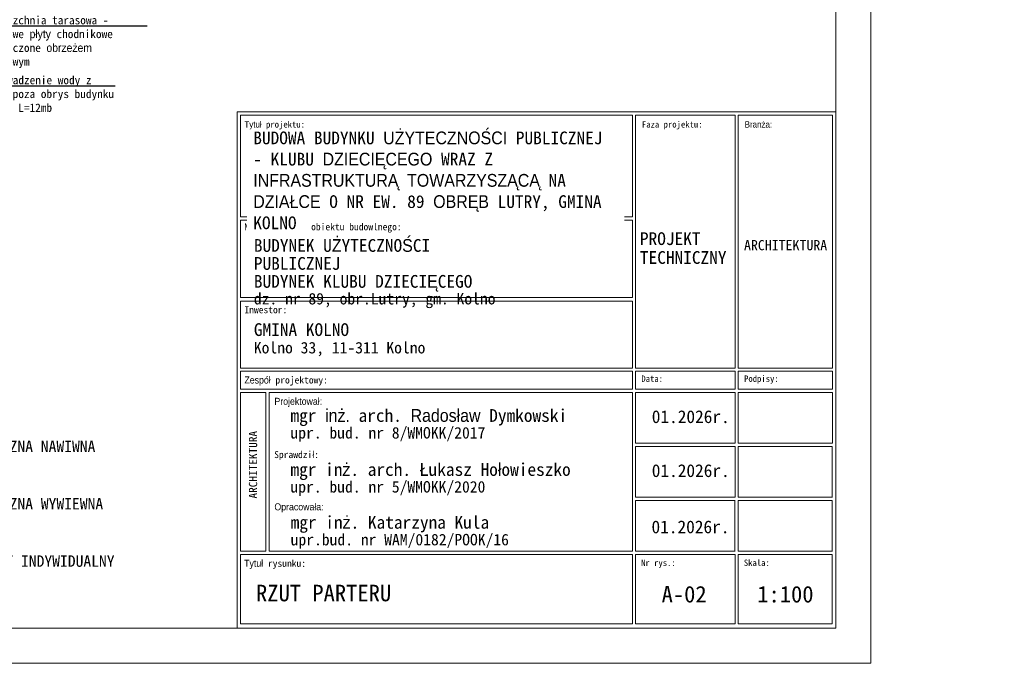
# Model space of a CAD drawing. Header units: millimetres. Extents: x -1373 to 28294, y -9636 to 187.
# Tile 84 of 133: x 6176 to 7722, y -6116 to -5105. Entities that reach past the tile are written whole.
import ezdxf
from ezdxf import colors
from ezdxf.entities.mleader import LeaderData, LeaderLine
from ezdxf.math import Vec2, Vec3

# ---------------------------------------------------------------- set-up
doc = ezdxf.new("R2010")
doc.units = ezdxf.units.MM
doc.linetypes.add('Kreski i kropki', pattern=[335.138881, 176.388884, -88.194442, 0, -70.555556])
for name, color, linetype, lineweight in [('_k_opis', 7, 'Continuous', 13), ('_k_osie', 142, 'Kreski i kropki', 13), ('_k_tabela', 7, 'Continuous', 13)]:
    doc.layers.add(name, color=color, linetype=linetype, lineweight=lineweight)
doc.styles.add('GENERATED_STYLE_1', font='MS Gothic.ttf')
doc.styles.add('GENERATED_STYLE_2', font='MS Gothic.ttf')
doc.styles.add('Katarzyna', font='MS Gothic.ttf')

# ---------------------------------------------------------------- blocks, each defined once
blk = doc.blocks.new('tabela_arch')
at = {"layer": '_k_tabela', "ltscale": 1000}
for p, q in [((-940, 810.8), (0, 810.8)), ((-940, 0), (-940, 810.8)), ((-934.6, 805.5), (-319.3, 805.5)), ((-934.6, 645.9), (-934.6, 805.5)), ((-319.3, 805.5), (-319.3, 645.9)), ((-314.3, 805.5), (-158, 805.5)), ((-314.3, 408.5), (-314.3, 805.5)), ((-158, 805.5), (-158, 408.5)), ((-153, 805.5), (-5, 805.5)), ((-153, 408.5), (-153, 805.5)), ((-5, 805.5), (-5, 408.5)), ((0, 810.8), (0, 0)), ((-934.6, 645.9), (-319.3, 645.9)), ((-934.6, 640.5), (-934.6, 519.2)), ((-934.6, 640.5), (-319.3, 640.5)), ((-319.3, 519.2), (-319.3, 640.5)), ((-934.6, 519.2), (-319.3, 519.2)), ((-934.6, 513.8), (-319.3, 513.8)), ((-934.6, 408.5), (-934.6, 513.8)), ((-319.3, 513.8), (-319.3, 408.5)), ((-319.3, 408.5), (-934.6, 408.5)), ((-319.3, 403.6), (-934.6, 403.6)), ((-934.6, 403.6), (-934.6, 375.6)), ((-319.3, 375.6), (-319.3, 403.6)), ((-158, 408.5), (-314.3, 408.5)), ((-158, 403.6), (-314.3, 403.6)), ((-314.3, 403.6), (-314.3, 375.6)), ((-158, 375.6), (-158, 403.6)), ((-5, 408.5), (-153, 408.5)), ((-5, 403.6), (-153, 403.6)), ((-153, 403.6), (-153, 375.6)), ((-5, 375.6), (-5, 403.6)), ((-934.6, 375.6), (-319.3, 375.6)), ((-314.3, 375.6), (-158, 375.6)), ((-158, 375.6), (-314.3, 375.6)), ((-153, 375.6), (-5, 375.6)), ((-934.6, 370.1), (-895, 370.1)), ((-895, 370.1), (-934.6, 370.1)), ((-934.6, 370.1), (-934.6, 121.3)), ((-889.5, 370.1), (-319.3, 370.1)), ((-319.3, 370.1), (-889.5, 370.1)), ((-319.3, 370.1), (-319.3, 121.3)), ((-314.3, 370.1), (-158, 370.1)), ((-158, 370.1), (-314.3, 370.1)), ((-314.3, 370.1), (-314.3, 290.8)), ((-158, 290.8), (-158, 370.1)), ((-153, 290.8), (-153, 370.1)), ((-153, 370.1), (-5, 370.1)), ((-5, 370.1), (-5, 290.8)), ((-319.3, 285.3), (-319.3, 121.3)), ((-314.3, 290.8), (-158, 290.8)), ((-314.3, 285.3), (-158, 285.3)), ((-314.3, 285.3), (-314.3, 206)), ((-314.3, 285.3), (-314.3, 206)), ((-158, 285.3), (-158, 206)), ((-158, 285.3), (-158, 206)), ((-5, 290.8), (-153, 290.8)), ((-153, 285.3), (-5.4, 285.3)), ((-153, 285.3), (-153, 206)), ((-153, 285.3), (-153, 206)), ((-5.4, 285.3), (-5.4, 206)), ((-5.4, 285.3), (-5.4, 206)), ((-314.3, 206), (-158, 206)), ((-5, 206), (-153, 206)), ((-934.6, 200.5), (-934.6, 121.3)), ((-314.6, 200.5), (-314.6, 121.3)), ((-314.3, 200.5), (-158, 200.5)), ((-158.4, 121.3), (-158.4, 200.5)), ((-153.4, 121.3), (-153.4, 200.5)), ((-153.4, 121.3), (-153.4, 200.5)), ((-153, 200.5), (-5.4, 200.5)), ((-5.4, 200.5), (-5.4, 121.3)), ((-5.4, 200.5), (-5.4, 121.3)), ((-934.6, 121.3), (-895, 121.3)), ((-934.6, 7), (-934.6, 115.8)), ((-934.6, 115.8), (-319.3, 115.8)), ((-889.5, 121.3), (-319.3, 121.3)), ((-319.3, 115.8), (-319.3, 7)), ((-314.3, 121.3), (-158, 121.3)), ((-314.3, 7), (-314.3, 115.8)), ((-314.3, 115.8), (-158, 115.8)), ((-158, 115.8), (-158, 7)), ((-5, 121.3), (-153, 121.3)), ((-153, 7), (-153, 115.8)), ((-153, 115.8), (-5.4, 115.8)), ((-5.4, 115.8), (-5.4, 7)), ((0, 0), (-940, 0)), ((-319.3, 7), (-934.6, 7)), ((-158, 7), (-314.3, 7)), ((-5.4, 7), (-153, 7))]:
    blk.add_line(p, q, dxfattribs=at)
for points in [[(-895, 370.1), (-895, 370.1), (-895, 121.3)], [(-889.5, 370.1), (-889.5, 121.3)]]:
    blk.add_lwpolyline(points, dxfattribs=at)
at = {"layer": '_k_tabela', "attachment_point": 1}
for s, insert, char_height, style in [('\\A1;Tytuł projektu:', (-928.6, 796.1), 10, 'GENERATED_STYLE_2'), ('\\A1;Faza projektu:', (-304.3, 796.1), 10, 'GENERATED_STYLE_2'), ('\\A1;Branża:', (-143, 796.1), 10, 'GENERATED_STYLE_2'), ('\\A1;Nazwa i adres obiektu budowlnego:', (-928.6, 635.8), 11, 'GENERATED_STYLE_2'), ('\\A1;ARCHITEKTURA', (-144, 609.5), 16, 'GENERATED_STYLE_2'), ('\\A1;Inwestor:', (-928.6, 505.6), 11, 'GENERATED_STYLE_1'), ('\\A1;Zespół projektowy:', (-928.6, 395.3), 11, 'GENERATED_STYLE_2'), ('\\A1;Data:', (-305.2, 396.9), 10, 'GENERATED_STYLE_2'), ('\\A1;Podpisy:', (-143.9, 396.9), 10, 'GENERATED_STYLE_2'), ('\\A1;Projektował:', (-881.5, 361.8), 11, 'GENERATED_STYLE_1'), ('\\A1;01{\\fMS Gothic|b0|i0|c128|p49;.202}6{\\fMS Gothic|b0|i0|c128|p49;r.}', (-288.9, 342.2), 20, 'GENERATED_STYLE_2'), ('\\A1;{\\fMS Gothic|b0|i0|c128|p49;Sprawdzi}ł{\\fMS Gothic|b0|i0|c128|p49;:}', (-881.9, 278.2), 11, 'GENERATED_STYLE_2'), ('\\A1;01{\\fMS Gothic|b0|i0|c128|p49;.202}6{\\fMS Gothic|b0|i0|c128|p49;r.}', (-288.9, 257.5), 20, 'GENERATED_STYLE_2'), ('\\A1;Opracowała:', (-881.5, 196.2), 11, 'GENERATED_STYLE_2'), ('\\A1;01{\\fMS Gothic|b0|i0|c128|p49;.202}6{\\fMS Gothic|b0|i0|c128|p49;r.}', (-289.3, 169.2), 20, 'GENERATED_STYLE_2'), ('\\A1;Tytuł rysunku:', (-929, 107.5), 11, 'GENERATED_STYLE_2'), ('\\A1;Skala:', (-144.3, 107.9), 10, 'GENERATED_STYLE_2'), ('\\A1;Nr rys.:', (-305.6, 107.9), 10, 'GENERATED_STYLE_2')]:
    blk.add_mtext(s, dxfattribs=dict(at, insert=insert, char_height=char_height, style=style))
at = {"layer": '_k_tabela', "insert": (-307.5, 621.7), "char_height": 20, "width": 151.282, "attachment_point": 1, "line_spacing_factor": 0.886929, "style": 'GENERATED_STYLE_2'}
blk.add_mtext('\\A1;{\\fMS Gothic|b0|i0|c128|p49;PROJEKT }TECHNICZNY', dxfattribs=at)
at = {"layer": '_k_tabela', "char_height": 20, "attachment_point": 1, "style": 'GENERATED_STYLE_2'}
for s, insert, line_spacing_factor in [('\\A1;{\\fMS Gothic|b0|i0|c128|p49;GMINA }KOLNO\\P{\\H0.9x;Kolno 33, 11-311 Kolno}', (-913.8, 478.9), 0.880579), ('\\A1;mgr inż. arch. Radosław Dymkowski\\P{\\H0.9x;upr. bud. nr 8/WMOKK/2017}', (-856.3, 344.1), 0.845413), ('\\A1;{\\fMS Gothic|b0|i0|c128|p49;mgr in}ż{\\fMS Gothic|b0|i0|c128|p49;. arch. }Ł{\\fMS Gothic|b0|i0|c128|p49;ukasz Ho}ł{\\fMS Gothic|b0|i0|c128|p49;owieszko\\P\\H0.9x;upr. bud. nr 5/WMOKK/20\\fMS Gothic|b0|i0|c238|p49;20}', (-856.3, 259.3), 0.845413), ('\\A1;{\\fMS Gothic|b0|i0|c128|p49;mgr in}ż{\\fMS Gothic|b0|i0|c128|p49;. Katarzyna Kula\\H0.9x;\\Pupr.bud. nr WAM/0182/POOK/16\\H1.1111x; }', (-856, 176.4), 0.845413)]:
    blk.add_mtext(s, dxfattribs=dict(at, insert=insert, line_spacing_factor=line_spacing_factor))
at = {"layer": '_k_tabela', "insert": (-921.6, 203.7), "char_height": 13, "attachment_point": 1, "rotation": 90, "line_spacing_factor": 0.845413, "style": 'GENERATED_STYLE_2'}
blk.add_mtext('\\A1;{\\fMS Gothic|b0|i0|c128|p49;ARCHITEKTURA}', dxfattribs=at)
at = {"layer": '_k_tabela', "insert": (-914.7, 779.9), "char_height": 20, "width": 572.544, "attachment_point": 1, "style": 'GENERATED_STYLE_2', "bg_fill": 2}
blk.add_mtext('\\A1;{\\fMS Gothic|b1|i0|c238|p49;BUDOWA BUDYNKU UŻYTECZNOŚCI PUBLICZNEJ - KLUBU DZIECIĘCEGO WRAZ Z INFRASTRUKTURĄ TOWARZYSZĄCĄ NA DZIAŁCE O NR EW. 89 OBRĘB LUTRY, GMINA KOLNO }', dxfattribs=at)
at = {"layer": '_k_tabela', "insert": (-913.8, 611), "char_height": 20, "width": 400.102, "attachment_point": 1, "line_spacing_factor": 0.845413, "style": 'GENERATED_STYLE_2'}
blk.add_mtext('\\A1;{\\fMS Gothic|b0|i0|c128|p49;BUDYNEK U}Ż{\\fMS Gothic|b0|i0|c128|p49;YTECZNO}Ś{\\fMS Gothic|b0|i0|c128|p49;CI PUBLICZNEJ \\P}BUDYNEK {\\fMS Gothic|b0|i0|c128|p49;KLUBU DZIECI}Ę{\\fMS Gothic|b0|i0|c128|p49;CEGO\\P\\H0.9x;dz. nr \\fMS Gothic|b0|i0|c238|p49;89,\\fMS Gothic|b0|i0|c128|p49; obr.\\fMS Gothic|b0|i0|c238|p49;Lutry, gm. Kolno}', dxfattribs=at)

msp = doc.modelspace()

# ---------------------------------------------------------------- linework, layer by layer
at = {"layer": '_k_opis'}
for points in [[(3312.2, -3145.9), (7512.2, -3145.9), (7512.2, -6115.9), (3312.2, -6115.9)], [(3502.2, -3200.9), (7457.2, -3200.9), (7457.2, -6060.9), (3502.2, -6060.9)]]:
    msp.add_lwpolyline(points, close=True, dxfattribs=at)

# ---------------------------------------------------------------- texts
at = {"layer": '_k_opis', "ltscale": 5, "char_height": 8, "attachment_point": 1, "style": 'Katarzyna'}
for s, insert in [('\\pi633.05;{\\fMS Gothic|b1|i0|c238|p49;\\H4x;ZESTAWIENIE PRZEGRÓD\\P\\pi934.84;\\H0.54687x;SKALA 1:50}', (-362.3, -4977.1)), ('\\pi780.29;{\\fMS Gothic|b1|i0|c238|p49;\\H4x;PRZEKRÓJ A-02\\P\\pi934.84;\\H0.54687x;SKALA 1:50}', (1846.3, -4977.1))]:
    msp.add_mtext_dynamic_manual_height_columns(s, width=1047.438, gutter_width=25, heights=[0], dxfattribs=dict(at, insert=insert))
at = {"layer": '_k_tabela', "ltscale": 5, "insert": (5927.2, -5766.3), "char_height": 18, "attachment_point": 1, "style": 'GENERATED_STYLE_2'}
msp.add_mtext_dynamic_manual_height_columns('{\\fMS Gothic|b1|i0|c238|p49;WENTYLACJA MECHANICZNA NAWIWNA\\P\\P\\PWENTYLACJA MECHANICZNA WYWIEWNA\\P\\P\\PWYCIĄG MECHANICZNY INDYWIDUALNY }', width=570.414, gutter_width=548.7, heights=[211.8], dxfattribs=at)

# ---------------------------------------------------------------- leaders
at = {"layer": '_k_opis', "ltscale": 0.1}
ml = msp.add_multileader_mtext('Standard', dxfattribs=at)
ml.set_content('nawierzchnia tarasowa - betonowe płyty chodnikowe ograniczone obrzeżem betonowym   ', color=256, style='GENERATED_STYLE_1')
ml.set_leader_properties()
ml.build(insert=Vec2(0, 0))
ml.multileader.update_dxf_attribs({"text_left_attachment_type": 6, "text_right_attachment_type": 6, "dogleg_length": 1.63, "arrow_head_size": 13})
ctx = ml.context
ctx.base_point, ctx.char_height, ctx.arrow_head_size, ctx.landing_gap_size, ctx.plane_origin = Vec3(6109.9, -5115.3), 13, 13, 1.67, Vec3(6503.4, -5027.9)
ctx.left_attachment, ctx.right_attachment = 6, 6
notes = []
notes.append((ctx, [(1, (1, 1, 0), (6108.3, -5115.3), (1, 0), 1.63, [(0, [(6071.3, -5061.2)], 0, [])])]))
ctx.mtext.insert, ctx.mtext.width, ctx.mtext.defined_height, ctx.mtext.flow_direction = Vec3(6111.6, -5099.7), 261.755, 37.6, 5
ml = msp.add_multileader_mtext('Standard', dxfattribs=at)
ml.set_content('odprowadzenie wody z dachu poza obrys budynku\\PDN110, L=12mb', color=256, style='GENERATED_STYLE_1')
ml.set_leader_properties()
ml.build(insert=Vec2(0, 0))
ml.multileader.update_dxf_attribs({"text_left_attachment_type": 6, "text_right_attachment_type": 6, "arrow_head_size": 13})
ctx = ml.context
ctx.base_point, ctx.char_height, ctx.arrow_head_size, ctx.landing_gap_size, ctx.plane_origin = Vec3(6109.9, -5209.4), 13, 13, 1.67, Vec3(6258.3, -4769.2)
ctx.left_attachment, ctx.right_attachment = 6, 6
notes.append((ctx, [(0, (1, 1, 0), (6108.3, -5209.4), (1, 0), 1.63, [(0, [(6057.3, -5255.6)], 0, [])])]))
ctx.mtext.insert, ctx.mtext.width, ctx.mtext.flow_direction = Vec3(6111.6, -5193.8), 211.879, 5
for ctx, leaders in notes:
    for number, flags, end, landing, length, lines in leaders:
        leader = LeaderData()
        leader.index, (leader.has_last_leader_line, leader.has_dogleg_vector, leader.attachment_direction) = number, flags
        leader.last_leader_point, leader.dogleg_vector, leader.dogleg_length = Vec3(end), Vec3(landing), length
        for number, points, colour, breaks in lines:
            line = LeaderLine()
            line.index, line.vertices, line.color, line.breaks = number, Vec3.list(points), colors.encode_raw_color(colour), breaks
            leader.lines.append(line)
        ctx.leaders.append(leader)

# ---------------------------------------------------------------- next in the draw order: block references
at = {"layer": '_k_osie'}
msp.add_blockref('tabela_arch', (7457.2, -6060.9), dxfattribs=at)

# ---------------------------------------------------------------- next in the draw order: texts
at = {"layer": '_k_opis', "ltscale": 5, "char_height": 26, "attachment_point": 1, "style": 'GENERATED_STYLE_2'}
for s, insert in [('{\\fMS Gothic|b1|i0|c238|p49;A-02}', (7183.8, -5994.4)), ('{\\fMS Gothic|b1|i0|c238|p49;1:100}', (7334, -5994.4))]:
    msp.add_mtext_dynamic_manual_height_columns(s, width=3.628, gutter_width=548.7, heights=[211.8], dxfattribs=dict(at, insert=insert))
at = {"layer": '_k_tabela', "ltscale": 5, "insert": (6546.8, -5992.5), "char_height": 24, "attachment_point": 1, "style": 'GENERATED_STYLE_2'}
msp.add_mtext_dynamic_manual_height_columns('{\\fMS Gothic|b1|i0|c238|p49;\\H1.0833x;RZUT PARTERU}', width=570.414, gutter_width=548.7, heights=[211.8], dxfattribs=at)

doc.saveas('drawing.dxf')
